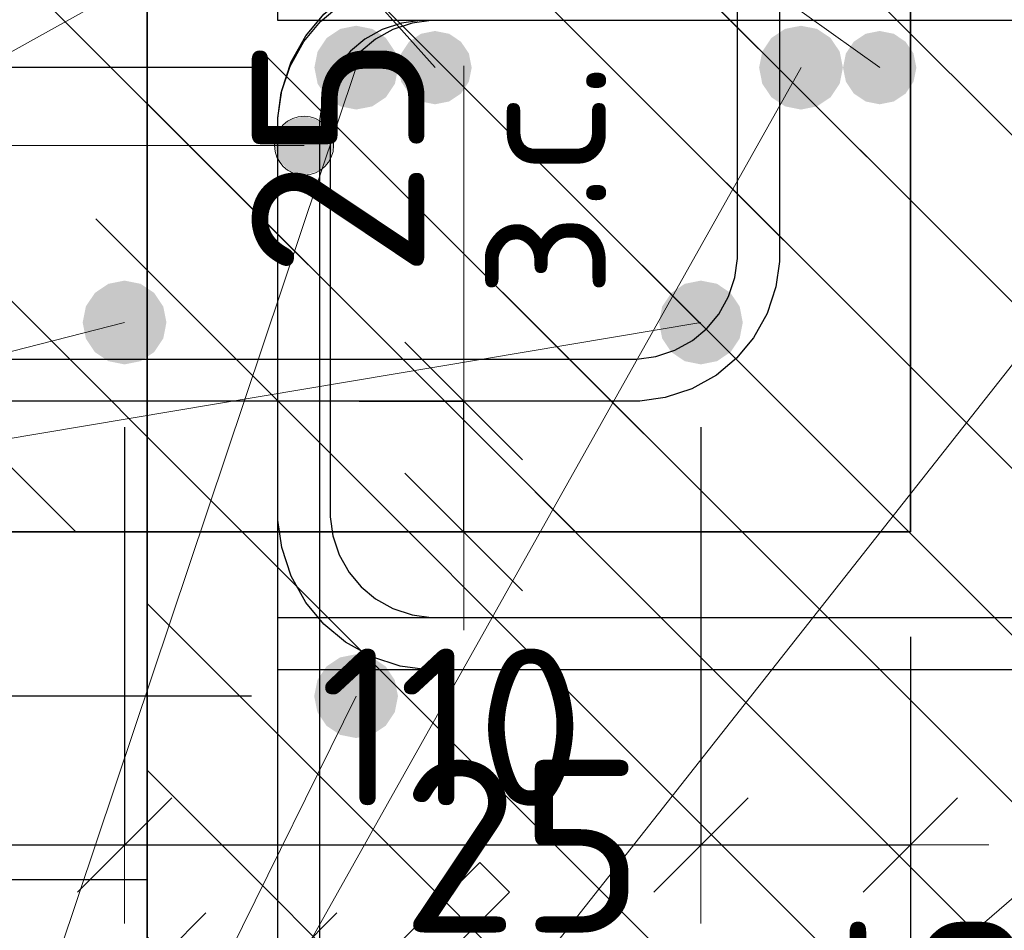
# Model space of a CAD drawing. Header units: metres. Extents: x -38 to 97, y -15 to 21.
# Tile 33 of 118: x 72.176 to 72.364, y 3.182 to 3.356. Entities that reach past the tile are written whole.
import ezdxf

# ---------------------------------------------------------------- set-up
doc = ezdxf.new("R2010")
doc.units = ezdxf.units.M
doc.header["$PDMODE"] = 65
for name, color, linetype, lineweight in [('XR$3$Арм.стержн. Арматура края', 96, 'Continuous', 35), ('XR$3$Арм.стержн.горизонт. 1', 180, 'Continuous', 35), ('XR$3$Размерная линия (1)', 7, 'Continuous', 13), ('XR$3$Размерная линия_ общее', 7, 'Continuous', 13), ('XR$5$Арм. стержнями верхней зоны', 180, 'Continuous', 35), ('XR$5$Арм. стержнями нижней зоны', 180, 'Continuous', 35), ('XR$5$Арм.стержн. Арматура края', 96, 'Continuous', 35), ('XR$5$Арм.стержн. Доп. арматура', 180, 'Continuous', 35), ('XR$5$Арм.стержн. Хомут', 240, 'Continuous', 35), ('XR$5$Арм.стержн.горизонт. 1', 180, 'Continuous', 35), ('XR$5$Перекрытие (1)', 7, 'Continuous', 35), ('XR$5$Размерная линия (1)', 7, 'Continuous', 13), ('XR$5$Размерная линия_ общее', 7, 'Continuous', 13)]:
    doc.layers.add(name, color=color, linetype=linetype, lineweight=lineweight)
doc.styles.add('ISOCPEUR', font='txt')
doc.dimstyles.new('DIMSTYLE_11', dxfattribs={"dimtxt": 0.033, "dimasz": 0.0375, "dimexe": 0, "dimexo": 0, "dimgap": 0.0165, "dimtad": 2, "dimdec": 0, "dimlfac": 1000, "dimrnd": 1, "dimzin": 12, "dimdsep": 46, "dimtxsty": 'ISOCPEUR', "dimblk1": 'ALL_ML_STRICH', "dimblk2": 'ALL_ML_STRICH', "dimsah": 1, "dimcen": 0, "dimclrd": 7, "dimclre": 256, "dimclrt": 7, "dimadec": 0, "dimazin": 0, "dimtfac": 1, "dimtdec": 0, "dimtix": 1, "dimtmove": 2, "dimatfit": 3, "dimfxl": 0, "dimtvp": 1.2, "dimtzin": 0, "dimlwd": 0, "dimlwe": -3, "dimarcsym": 0})
doc.dimstyles.new('DIMSTYLE_12', dxfattribs={"dimtxt": 0.03, "dimasz": 0.03, "dimexe": 0, "dimexo": 0, "dimgap": 0.015, "dimtad": 2, "dimdec": 0, "dimlfac": 1000, "dimrnd": 1, "dimzin": 12, "dimdsep": 46, "dimtxsty": 'ISOCPEUR', "dimblk1": 'ALL_ML_STRICH', "dimblk2": 'ALL_ML_STRICH', "dimsah": 1, "dimcen": 0, "dimclrd": 7, "dimclre": 256, "dimclrt": 7, "dimadec": 0, "dimazin": 0, "dimtfac": 1, "dimtdec": 0, "dimtix": 1, "dimtmove": 2, "dimatfit": 3, "dimfxl": 0, "dimtzin": 0, "dimlwd": 0, "dimlwe": -3, "dimarcsym": 0})
doc.dimstyles.new('DIMSTYLE_14', dxfattribs={"dimtxt": 0.03, "dimasz": 0.03, "dimexe": 0, "dimexo": 0, "dimgap": 0.015, "dimtad": 2, "dimdec": 0, "dimlfac": 1000, "dimrnd": 1, "dimzin": 12, "dimdsep": 46, "dimtxsty": 'ISOCPEUR', "dimblk1": 'ALL_ML_STRICH', "dimblk2": 'ALL_ML_STRICH', "dimsah": 1, "dimcen": 0, "dimclrd": 7, "dimclre": 256, "dimclrt": 7, "dimadec": 0, "dimazin": 0, "dimtfac": 1, "dimtdec": 0, "dimtix": 1, "dimtmove": 2, "dimatfit": 3, "dimfxl": 0, "dimtvp": 1.2, "dimtzin": 0, "dimlwd": 0, "dimlwe": -3, "dimarcsym": 0})
doc.dimstyles.new('DIMSTYLE_23', dxfattribs={"dimtxt": 0.03, "dimasz": 0.03, "dimexe": 0, "dimexo": 0, "dimgap": 0.015, "dimtad": 2, "dimdec": 0, "dimlfac": 1000, "dimrnd": 5, "dimzin": 12, "dimdsep": 46, "dimtxsty": 'ISOCPEUR', "dimblk1": 'ALL_ML_STRICH', "dimblk2": 'ALL_ML_STRICH', "dimsah": 1, "dimcen": 0, "dimclrd": 7, "dimclre": 256, "dimclrt": 7, "dimadec": 0, "dimazin": 0, "dimtfac": 1, "dimtdec": 0, "dimtix": 1, "dimtmove": 2, "dimatfit": 3, "dimfxl": 0, "dimtvp": 1.2, "dimtzin": 0, "dimlwd": 0, "dimlwe": -3, "dimarcsym": 0})
doc.dimstyles.new('DIMSTYLE_24', dxfattribs={"dimtxt": 0.03, "dimasz": 0.03, "dimexe": 0, "dimexo": 0, "dimgap": 0.015, "dimtad": 2, "dimdec": 0, "dimlfac": 1000, "dimrnd": 5, "dimzin": 12, "dimdsep": 46, "dimtxsty": 'ISOCPEUR', "dimblk1": 'ALL_ML_STRICH', "dimblk2": 'ALL_ML_STRICH', "dimsah": 1, "dimcen": 0, "dimclrd": 7, "dimclre": 256, "dimclrt": 7, "dimadec": 0, "dimazin": 0, "dimtfac": 1, "dimtdec": 0, "dimtix": 1, "dimtmove": 2, "dimatfit": 3, "dimfxl": 0, "dimtzin": 0, "dimlwd": 0, "dimlwe": -3, "dimarcsym": 0})
pattern_1 = [(135, (0, 0), (-0.031819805, -0.031819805), [0.4, -0.05, 0, -0.05]), (135, (-0.01591, -0.01591), (-0.031819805, -0.031819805), [0.8, -0.1, 0.1, -0.1])]

# ---------------------------------------------------------------- blocks, each defined once
blk = doc.blocks.new('ALL_ML_STRICH')
at = {"color": 0, "linetype": 'ByBlock', "lineweight": -2}
for p, q in [((0, -0.5), (0, 0.5)), ((-0.3, -0.3), (0.3, 0.3)), ((-1, 0), (0.5, 0))]:
    blk.add_line(p, q, dxfattribs=at)
blk = doc.blocks.new('*D96')
at = {"layer": 'DEFPOINTS', "color": 7, "linetype": 'Continuous', "lineweight": 13, "transparency": 33554687}
for p in [(72.22062, 3.28331), (72.22562, 3.25831), (72.26061, 3.25831)]:
    blk.add_point(p, dxfattribs=at)
at = {"layer": 'XR$3$Размерная линия_ общее', "color": 253, "linetype": 'Continuous', "lineweight": -2, "true_color": 0xa0a0a0, "transparency": 33554687}
for p, q in [((72.24062, 3.28331), (72.26061, 3.28331)), ((72.24562, 3.25831), (72.26061, 3.25831))]:
    blk.add_line(p, q, dxfattribs=at)
at = {"layer": 'XR$3$Размерная линия_ общее', "color": 7, "linetype": 'Continuous', "lineweight": -2, "transparency": 33554687}
blk.add_line((72.26061, 3.25831), (72.26061, 3.28331), dxfattribs=at)
at = {"layer": 'XR$3$Размерная линия_ общее', "color": 7, "linetype": 'Continuous', "lineweight": 13, "transparency": 33554687, "xscale": 0.0375, "yscale": 0.0375, "zscale": 0.0375}
for p, rotation in [((72.26061, 3.28331), 90), ((72.26061, 3.25831), 270)]:
    blk.add_blockref('ALL_ML_STRICH', p, dxfattribs=dict(at, rotation=rotation))
at = {"layer": 'XR$3$Размерная линия_ общее', "color": 7, "linetype": 'Continuous', "lineweight": 13, "transparency": 33554687, "insert": (72.26082, 3.30308), "char_height": 0.027, "width": 0.00135, "attachment_point": 1, "rotation": 90, "line_spacing_factor": 0.60241, "style": 'ISOCPEUR'}
blk.add_mtext('з.с.', dxfattribs=at)
at = {"layer": 'XR$3$Размерная линия_ общее', "color": 7, "linetype": 'Continuous', "lineweight": 13, "transparency": 33554687, "insert": (72.23661, 3.33003), "char_height": 0.033, "width": 0.066, "attachment_point": 5, "rotation": 90, "style": 'ISOCPEUR'}
blk.add_mtext('\\A1;{25}', dxfattribs=at)
blk = doc.blocks.new('*D248')
at = {"layer": 'DEFPOINTS', "color": 7, "linetype": 'Continuous', "lineweight": 13, "transparency": 33554687}
for p in [(72.04592, 3.25831), (72.34592, 3.25831), (72.04592, 3.12355)]:
    blk.add_point(p, dxfattribs=at)
at = {"layer": 'XR$3$Размерная линия (1)', "color": 9, "linetype": 'Continuous', "lineweight": -2, "true_color": 0xc7c7c7, "transparency": 33554687}
for p, q in [((72.04592, 3.23831), (72.04592, 3.12355)), ((72.34592, 3.23831), (72.34592, 3.12355))]:
    blk.add_line(p, q, dxfattribs=at)
at = {"layer": 'XR$3$Размерная линия (1)', "color": 7, "linetype": 'Continuous', "lineweight": -2, "transparency": 33554687}
blk.add_line((72.04592, 3.12355), (72.34592, 3.12355), dxfattribs=at)
at = {"layer": 'XR$3$Размерная линия (1)', "color": 7, "linetype": 'Continuous', "lineweight": 13, "transparency": 33554687, "xscale": 0.03, "yscale": 0.03, "zscale": 0.03, "rotation": 180}
blk.add_blockref('ALL_ML_STRICH', (72.04592, 3.12355), dxfattribs=at)
at = {"layer": 'XR$3$Размерная линия (1)', "color": 7, "linetype": 'Continuous', "lineweight": 13, "transparency": 33554687, "xscale": 0.03, "yscale": 0.03, "zscale": 0.03}
blk.add_blockref('ALL_ML_STRICH', (72.34592, 3.12355), dxfattribs=at)
at = {"layer": 'XR$3$Размерная линия (1)', "color": 7, "linetype": 'Continuous', "lineweight": 13, "transparency": 33554687, "insert": (72.19717, 3.14605), "char_height": 0.03, "width": 0.075, "attachment_point": 5, "style": 'ISOCPEUR'}
blk.add_mtext('\\W0.83;\\A1;{300}', dxfattribs=at)
blk = doc.blocks.new('*D250')
at = {"layer": 'DEFPOINTS', "color": 7, "linetype": 'Continuous', "lineweight": 13, "transparency": 33554687}
for p in [(72.19584, 3.29831), (72.08479, 3.29718), (72.08479, 3.19855)]:
    blk.add_point(p, dxfattribs=at)
at = {"layer": 'XR$3$Размерная линия (1)', "color": 9, "linetype": 'Continuous', "lineweight": -2, "true_color": 0xc7c7c7, "transparency": 33554687}
for p, q in [((72.19584, 3.27831), (72.19584, 3.19855)), ((72.08479, 3.27718), (72.08479, 3.19855))]:
    blk.add_line(p, q, dxfattribs=at)
at = {"layer": 'XR$3$Размерная линия (1)', "color": 7, "linetype": 'Continuous', "lineweight": -2, "transparency": 33554687}
blk.add_line((72.08479, 3.19855), (72.19584, 3.19855), dxfattribs=at)
at = {"layer": 'XR$3$Размерная линия (1)', "color": 7, "linetype": 'Continuous', "lineweight": 13, "transparency": 33554687, "xscale": 0.03, "yscale": 0.03, "zscale": 0.03, "rotation": 180}
blk.add_blockref('ALL_ML_STRICH', (72.08479, 3.19855), dxfattribs=at)
at = {"layer": 'XR$3$Размерная линия (1)', "color": 7, "linetype": 'Continuous', "lineweight": 13, "transparency": 33554687, "xscale": 0.03, "yscale": 0.03, "zscale": 0.03}
blk.add_blockref('ALL_ML_STRICH', (72.19584, 3.19855), dxfattribs=at)
at = {"layer": 'XR$3$Размерная линия (1)', "color": 7, "linetype": 'Continuous', "lineweight": 13, "transparency": 33554687, "insert": (72.14781, 3.22105), "char_height": 0.03, "width": 0.09, "attachment_point": 5, "style": 'ISOCPEUR'}
blk.add_mtext('\\A1;{110}', dxfattribs=at)
blk = doc.blocks.new('*D251')
at = {"layer": 'DEFPOINTS', "color": 7, "linetype": 'Continuous', "lineweight": 13, "transparency": 33554687}
for p in [(72.19584, 3.29831), (72.30592, 3.29831), (72.19584, 3.19855)]:
    blk.add_point(p, dxfattribs=at)
at = {"layer": 'XR$3$Размерная линия (1)', "color": 9, "linetype": 'Continuous', "lineweight": -2, "true_color": 0xc7c7c7, "transparency": 33554687}
for p, q in [((72.19584, 3.27831), (72.19584, 3.19855)), ((72.30592, 3.27831), (72.30592, 3.19855))]:
    blk.add_line(p, q, dxfattribs=at)
at = {"layer": 'XR$3$Размерная линия (1)', "color": 7, "linetype": 'Continuous', "lineweight": -2, "transparency": 33554687}
blk.add_line((72.19584, 3.19855), (72.30592, 3.19855), dxfattribs=at)
at = {"layer": 'XR$3$Размерная линия (1)', "color": 7, "linetype": 'Continuous', "lineweight": 13, "transparency": 33554687, "xscale": 0.03, "yscale": 0.03, "zscale": 0.03, "rotation": 180}
blk.add_blockref('ALL_ML_STRICH', (72.19584, 3.19855), dxfattribs=at)
at = {"layer": 'XR$3$Размерная линия (1)', "color": 7, "linetype": 'Continuous', "lineweight": 13, "transparency": 33554687, "xscale": 0.03, "yscale": 0.03, "zscale": 0.03}
blk.add_blockref('ALL_ML_STRICH', (72.30592, 3.19855), dxfattribs=at)
at = {"layer": 'XR$3$Размерная линия (1)', "color": 7, "linetype": 'Continuous', "lineweight": 13, "transparency": 33554687, "insert": (72.25838, 3.22105), "char_height": 0.03, "width": 0.09, "attachment_point": 5, "style": 'ISOCPEUR'}
blk.add_mtext('\\A1;{110}', dxfattribs=at)
blk = doc.blocks.new('*D252')
at = {"layer": 'DEFPOINTS', "color": 7, "linetype": 'Continuous', "lineweight": 13, "transparency": 33554687}
for p in [(72.30592, 3.29831), (72.34592, 3.25831), (72.30592, 3.19855)]:
    blk.add_point(p, dxfattribs=at)
at = {"layer": 'XR$3$Размерная линия (1)', "color": 9, "linetype": 'Continuous', "lineweight": -2, "true_color": 0xc7c7c7, "transparency": 33554687}
for p, q in [((72.30592, 3.27831), (72.30592, 3.19855)), ((72.34592, 3.23831), (72.34592, 3.19855))]:
    blk.add_line(p, q, dxfattribs=at)
at = {"layer": 'XR$3$Размерная линия (1)', "color": 7, "linetype": 'Continuous', "lineweight": -2, "transparency": 33554687}
blk.add_line((72.30592, 3.19855), (72.34592, 3.19855), dxfattribs=at)
at = {"layer": 'XR$3$Размерная линия (1)', "color": 7, "linetype": 'Continuous', "lineweight": 13, "transparency": 33554687, "xscale": 0.03, "yscale": 0.03, "zscale": 0.03, "rotation": 180}
blk.add_blockref('ALL_ML_STRICH', (72.30592, 3.19855), dxfattribs=at)
at = {"layer": 'XR$3$Размерная линия (1)', "color": 7, "linetype": 'Continuous', "lineweight": 13, "transparency": 33554687, "xscale": 0.03, "yscale": 0.03, "zscale": 0.03}
blk.add_blockref('ALL_ML_STRICH', (72.34592, 3.19855), dxfattribs=at)
at = {"layer": 'XR$3$Размерная линия (1)', "color": 7, "linetype": 'Continuous', "lineweight": 13, "transparency": 33554687, "insert": (72.389, 3.22083), "char_height": 0.03, "width": 0.06, "attachment_point": 5, "style": 'ISOCPEUR'}
blk.add_mtext('\\A1;{40}', dxfattribs=at)
blk = doc.blocks.new('*D326')
at = {"layer": 'DEFPOINTS', "color": 7, "linetype": 'Continuous', "lineweight": 13, "transparency": 33554687}
for p in [(72.20014, 3.17434), (72.20014, 3.13936), (72.22514, 3.13436)]:
    blk.add_point(p, dxfattribs=at)
at = {"layer": 'XR$5$Размерная линия_ общее', "color": 253, "linetype": 'Continuous', "lineweight": -2, "true_color": 0xa0a0a0, "transparency": 33554687}
for p, q in [((72.20014, 3.15936), (72.20014, 3.17434)), ((72.22514, 3.15436), (72.22514, 3.17434))]:
    blk.add_line(p, q, dxfattribs=at)
at = {"layer": 'XR$5$Размерная линия_ общее', "color": 7, "linetype": 'Continuous', "lineweight": -2, "transparency": 33554687}
blk.add_line((72.20014, 3.17434), (72.22514, 3.17434), dxfattribs=at)
at = {"layer": 'XR$5$Размерная линия_ общее', "color": 7, "linetype": 'Continuous', "lineweight": 13, "transparency": 33554687, "xscale": 0.0375, "yscale": 0.0375, "zscale": 0.0375, "rotation": 180}
blk.add_blockref('ALL_ML_STRICH', (72.20014, 3.17434), dxfattribs=at)
at = {"layer": 'XR$5$Размерная линия_ общее', "color": 7, "linetype": 'Continuous', "lineweight": 13, "transparency": 33554687, "xscale": 0.0375, "yscale": 0.0375, "zscale": 0.0375}
blk.add_blockref('ALL_ML_STRICH', (72.22514, 3.17434), dxfattribs=at)
at = {"layer": 'XR$5$Размерная линия_ общее', "color": 7, "linetype": 'Continuous', "lineweight": 13, "transparency": 33554687, "insert": (72.27186, 3.19834), "char_height": 0.033, "width": 0.066, "attachment_point": 5, "style": 'ISOCPEUR'}
blk.add_mtext('\\A1;{25}', dxfattribs=at)
at = {"layer": 'XR$5$Размерная линия_ общее', "color": 7, "linetype": 'Continuous', "lineweight": 13, "transparency": 33554687, "insert": (72.24492, 3.17413), "char_height": 0.027, "width": 0.00135, "attachment_point": 1, "line_spacing_factor": 0.60241, "style": 'ISOCPEUR'}
blk.add_mtext('з.с.', dxfattribs=at)
blk = doc.blocks.new('*D327')
at = {"layer": 'DEFPOINTS', "color": 7, "linetype": 'Continuous', "lineweight": 13, "transparency": 33554687}
for p in [(72.33484, 3.11697), (72.33984, 3.09197), (72.37483, 3.09197)]:
    blk.add_point(p, dxfattribs=at)
at = {"layer": 'XR$5$Размерная линия_ общее', "color": 253, "linetype": 'Continuous', "lineweight": -2, "true_color": 0xa0a0a0, "transparency": 33554687}
for p, q in [((72.35484, 3.11697), (72.37483, 3.11697)), ((72.35984, 3.09197), (72.37483, 3.09197))]:
    blk.add_line(p, q, dxfattribs=at)
at = {"layer": 'XR$5$Размерная линия_ общее', "color": 7, "linetype": 'Continuous', "lineweight": -2, "transparency": 33554687}
blk.add_line((72.37483, 3.09197), (72.37483, 3.11697), dxfattribs=at)
at = {"layer": 'XR$5$Размерная линия_ общее', "color": 7, "linetype": 'Continuous', "lineweight": 13, "transparency": 33554687, "xscale": 0.0375, "yscale": 0.0375, "zscale": 0.0375}
for p, rotation in [((72.37483, 3.11697), 90), ((72.37483, 3.09197), 270)]:
    blk.add_blockref('ALL_ML_STRICH', p, dxfattribs=dict(at, rotation=rotation))
at = {"layer": 'XR$5$Размерная линия_ общее', "color": 7, "linetype": 'Continuous', "lineweight": 13, "transparency": 33554687, "insert": (72.37504, 3.13675), "char_height": 0.027, "width": 0.00135, "attachment_point": 1, "rotation": 90, "line_spacing_factor": 0.60241, "style": 'ISOCPEUR'}
blk.add_mtext('з.с.', dxfattribs=at)
at = {"layer": 'XR$5$Размерная линия_ общее', "color": 7, "linetype": 'Continuous', "lineweight": 13, "transparency": 33554687, "insert": (72.35083, 3.1637), "char_height": 0.033, "width": 0.066, "attachment_point": 5, "rotation": 90, "style": 'ISOCPEUR'}
blk.add_mtext('\\A1;{25}', dxfattribs=at)
blk = doc.blocks.new('*D336')
at = {"layer": 'DEFPOINTS', "color": 7, "linetype": 'Continuous', "lineweight": 13, "transparency": 33554687}
for p in [(72.20018, 3.39197), (72.07983, 3.09197), (72.20014, 3.09197)]:
    blk.add_point(p, dxfattribs=at)
at = {"layer": 'XR$5$Размерная линия (1)', "color": 9, "linetype": 'Continuous', "lineweight": -2, "true_color": 0xc7c7c7, "transparency": 33554687}
for p, q in [((72.18018, 3.39197), (72.07983, 3.39197)), ((72.18014, 3.09197), (72.07983, 3.09197))]:
    blk.add_line(p, q, dxfattribs=at)
at = {"layer": 'XR$5$Размерная линия (1)', "color": 7, "linetype": 'Continuous', "lineweight": -2, "transparency": 33554687}
blk.add_line((72.07983, 3.09197), (72.07983, 3.39197), dxfattribs=at)
at = {"layer": 'XR$5$Размерная линия (1)', "color": 7, "linetype": 'Continuous', "lineweight": 13, "transparency": 33554687, "xscale": 0.03, "yscale": 0.03, "zscale": 0.03}
for p, rotation in [((72.07983, 3.39197), 90), ((72.07983, 3.09197), 270)]:
    blk.add_blockref('ALL_ML_STRICH', p, dxfattribs=dict(at, rotation=rotation))
at = {"layer": 'XR$5$Размерная линия (1)', "color": 7, "linetype": 'Continuous', "lineweight": 13, "transparency": 33554687, "insert": (72.05733, 3.24347), "char_height": 0.03, "width": 0.09, "attachment_point": 5, "rotation": 90, "style": 'ISOCPEUR'}
blk.add_mtext('\\A1;{300}', dxfattribs=at)
blk = doc.blocks.new('*D633')
at = {"layer": 'DEFPOINTS', "color": 7, "linetype": 'Continuous', "lineweight": 13, "transparency": 33554687}
for p in [(72.2401, 3.22697), (72.15483, 3.13197), (72.2401, 3.13197)]:
    blk.add_point(p, dxfattribs=at)
at = {"layer": 'XR$5$Размерная линия (1)', "color": 9, "linetype": 'Continuous', "lineweight": -2, "true_color": 0xc7c7c7, "transparency": 33554687}
for p, q in [((72.2201, 3.22697), (72.15483, 3.22697)), ((72.2201, 3.13197), (72.15483, 3.13197))]:
    blk.add_line(p, q, dxfattribs=at)
at = {"layer": 'XR$5$Размерная линия (1)', "color": 7, "linetype": 'Continuous', "lineweight": -2, "transparency": 33554687}
blk.add_line((72.15483, 3.13197), (72.15483, 3.22697), dxfattribs=at)
at = {"layer": 'XR$5$Размерная линия (1)', "color": 7, "linetype": 'Continuous', "lineweight": 13, "transparency": 33554687, "xscale": 0.03, "yscale": 0.03, "zscale": 0.03}
for p, rotation in [((72.15483, 3.22697), 90), ((72.15483, 3.13197), 270)]:
    blk.add_blockref('ALL_ML_STRICH', p, dxfattribs=dict(at, rotation=rotation))
at = {"layer": 'XR$5$Размерная линия (1)', "color": 7, "linetype": 'Continuous', "lineweight": 13, "transparency": 33554687, "insert": (72.13233, 3.18097), "char_height": 0.03, "width": 0.06, "attachment_point": 5, "rotation": 90, "style": 'ISOCPEUR'}
blk.add_mtext('\\A1;{95}', dxfattribs=at)
blk = doc.blocks.new('*D634')
at = {"layer": 'DEFPOINTS', "color": 7, "linetype": 'Continuous', "lineweight": 13, "transparency": 33554687}
for p in [(72.2401, 3.34697), (72.15483, 3.22697), (72.2401, 3.22697)]:
    blk.add_point(p, dxfattribs=at)
at = {"layer": 'XR$5$Размерная линия (1)', "color": 9, "linetype": 'Continuous', "lineweight": -2, "true_color": 0xc7c7c7, "transparency": 33554687}
for p, q in [((72.2201, 3.34697), (72.15483, 3.34697)), ((72.2201, 3.22697), (72.15483, 3.22697))]:
    blk.add_line(p, q, dxfattribs=at)
at = {"layer": 'XR$5$Размерная линия (1)', "color": 7, "linetype": 'Continuous', "lineweight": -2, "transparency": 33554687}
blk.add_line((72.15483, 3.22697), (72.15483, 3.34697), dxfattribs=at)
at = {"layer": 'XR$5$Размерная линия (1)', "color": 7, "linetype": 'Continuous', "lineweight": 13, "transparency": 33554687, "xscale": 0.03, "yscale": 0.03, "zscale": 0.03}
for p, rotation in [((72.15483, 3.34697), 90), ((72.15483, 3.22697), 270)]:
    blk.add_blockref('ALL_ML_STRICH', p, dxfattribs=dict(at, rotation=rotation))
at = {"layer": 'XR$5$Размерная линия (1)', "color": 7, "linetype": 'Continuous', "lineweight": 13, "transparency": 33554687, "insert": (72.13233, 3.29147), "char_height": 0.03, "width": 0.09, "attachment_point": 5, "rotation": 90, "style": 'ISOCPEUR'}
blk.add_mtext('\\A1;{120}', dxfattribs=at)
blk = doc.blocks.new('*D635')
at = {"layer": 'DEFPOINTS', "color": 7, "linetype": 'Continuous', "lineweight": 13, "transparency": 33554687}
for p in [(72.20014, 3.39197), (72.15483, 3.34697), (72.2401, 3.34697)]:
    blk.add_point(p, dxfattribs=at)
at = {"layer": 'XR$5$Размерная линия (1)', "color": 9, "linetype": 'Continuous', "lineweight": -2, "true_color": 0xc7c7c7, "transparency": 33554687}
for p, q in [((72.18014, 3.39197), (72.15483, 3.39197)), ((72.2201, 3.34697), (72.15483, 3.34697))]:
    blk.add_line(p, q, dxfattribs=at)
at = {"layer": 'XR$5$Размерная линия (1)', "color": 7, "linetype": 'Continuous', "lineweight": -2, "transparency": 33554687}
blk.add_line((72.15483, 3.34697), (72.15483, 3.39197), dxfattribs=at)
at = {"layer": 'XR$5$Размерная линия (1)', "color": 7, "linetype": 'Continuous', "lineweight": 13, "transparency": 33554687, "xscale": 0.03, "yscale": 0.03, "zscale": 0.03}
for p, rotation in [((72.15483, 3.39197), 90), ((72.15483, 3.34697), 270)]:
    blk.add_blockref('ALL_ML_STRICH', p, dxfattribs=dict(at, rotation=rotation))
at = {"layer": 'XR$5$Размерная линия (1)', "color": 7, "linetype": 'Continuous', "lineweight": 13, "transparency": 33554687, "insert": (72.13243, 3.43426), "char_height": 0.03, "width": 0.06, "attachment_point": 5, "rotation": 90, "style": 'ISOCPEUR'}
blk.add_mtext('\\A1;{45}', dxfattribs=at)

msp = doc.modelspace()

# ---------------------------------------------------------------- hatches: boundary and pattern name
at = {"linetype": 'Continuous', "lineweight": 13, "transparency": 33554687}
h = msp.add_hatch(dxfattribs=at)
h.set_pattern_fill('__________540', scale=0.015, style=0, pattern_type=2)
h.set_pattern_definition(pattern_1)
h.paths.add_polyline_path([(72.34592, 3.61831), (72.12592, 3.61831), (72.12592, 3.49831), (72.04592, 3.45831), (72.04592, 3.25831), (72.34592, 3.25831)], flags=0)
h = msp.add_hatch(dxfattribs=at)
h.set_pattern_fill('__________540', scale=0.015, style=0, pattern_type=2)
h.set_pattern_definition(pattern_1)
h.paths.add_polyline_path([(72.20014, 3.39197), (72.20014, 3.19197), (72.62732, 3.19197), (72.62732, 3.39197)], flags=0)
at = {"linetype": 'Continuous', "lineweight": 25, "transparency": 33554687}
h = msp.add_hatch(dxfattribs=at)
h.set_pattern_fill('__________540', scale=0.015, style=0, pattern_type=2)
h.set_pattern_definition(pattern_1)
h.paths.add_polyline_path([(72.20014, 3.09197), (72.45014, 3.09197), (72.45014, 3.19197), (72.20014, 3.19197)], flags=0)
at = {"layer": 'XR$3$Арм.стержн.горизонт. 1', "linetype": 'Continuous', "lineweight": 50, "transparency": 33554687}
for points in [[(72.20384, 3.29831), (72.20323, 3.30137), (72.2015, 3.30396), (72.1989, 3.3057), (72.19584, 3.30631), (72.19278, 3.3057), (72.19018, 3.30396), (72.18845, 3.30137), (72.18784, 3.29831), (72.18845, 3.29525), (72.19018, 3.29265), (72.19278, 3.29092), (72.19584, 3.29031), (72.1989, 3.29092), (72.2015, 3.29265), (72.20323, 3.29525)], [(72.31392, 3.29831), (72.31331, 3.30137), (72.31157, 3.30396), (72.30898, 3.3057), (72.30592, 3.30631), (72.30285, 3.3057), (72.30026, 3.30396), (72.29852, 3.30137), (72.29792, 3.29831), (72.29852, 3.29525), (72.30026, 3.29265), (72.30285, 3.29092), (72.30592, 3.29031), (72.30898, 3.29092), (72.31157, 3.29265), (72.31331, 3.29525)]]:
    msp.add_hatch(color=7, dxfattribs=at).paths.add_polyline_path(points)
at = {"layer": 'XR$5$Арм.стержн. Арматура края', "linetype": 'Continuous', "lineweight": 13, "transparency": 33554687}
for points in [[(72.2253, 3.3349), (72.22733, 3.32725), (72.22733, 3.33693)], [(72.22733, 3.33693), (72.23014, 3.32647), (72.23014, 3.33772)], [(72.22733, 3.33693), (72.22733, 3.32725), (72.23014, 3.32647)], [(72.23014, 3.33772), (72.23014, 3.32647), (72.23295, 3.32725)], [(72.23014, 3.33772), (72.23295, 3.32725), (72.23295, 3.33693)], [(72.23295, 3.33693), (72.23295, 3.32725), (72.23498, 3.32928)], [(72.23295, 3.33693), (72.23498, 3.32928), (72.23498, 3.3349)], [(72.2253, 3.32928), (72.2253, 3.3349), (72.22451, 3.33209)], [(72.2253, 3.3349), (72.2253, 3.32928), (72.22733, 3.32725)], [(72.23498, 3.3349), (72.23498, 3.32928), (72.23576, 3.33209)]]:
    msp.add_hatch(color=7, dxfattribs=at).paths.add_polyline_path(points)
at = {"layer": 'XR$5$Арм.стержн. Доп. арматура', "linetype": 'Continuous', "lineweight": 50, "transparency": 33554687}
for points in [[(72.26214, 3.34697), (72.26161, 3.34965), (72.26009, 3.35192), (72.25782, 3.35344), (72.25514, 3.35397), (72.25246, 3.35344), (72.25019, 3.35192), (72.24867, 3.34965), (72.24814, 3.34697), (72.24867, 3.34429), (72.25019, 3.34202), (72.25246, 3.34051), (72.25514, 3.33997), (72.25782, 3.34051), (72.26009, 3.34202), (72.26161, 3.34429)], [(72.34706, 3.34697), (72.34653, 3.34965), (72.34501, 3.35192), (72.34274, 3.35344), (72.34006, 3.35397), (72.33738, 3.35344), (72.33511, 3.35192), (72.3336, 3.34965), (72.33306, 3.34697), (72.3336, 3.34429), (72.33511, 3.34202), (72.33738, 3.34051), (72.34006, 3.33997), (72.34274, 3.34051), (72.34501, 3.34202), (72.34653, 3.34429)]]:
    msp.add_hatch(color=7, dxfattribs=at).paths.add_polyline_path(points)
at = {"layer": 'XR$5$Арм.стержн.горизонт. 1', "linetype": 'Continuous', "lineweight": 50, "transparency": 33554687}
for points in [[(72.2481, 3.34697), (72.24749, 3.35003), (72.24576, 3.35263), (72.24316, 3.35436), (72.2401, 3.35497), (72.23704, 3.35436), (72.23444, 3.35263), (72.23271, 3.35003), (72.2321, 3.34697), (72.23271, 3.34391), (72.23444, 3.34132), (72.23704, 3.33958), (72.2401, 3.33897), (72.24316, 3.33958), (72.24576, 3.34132), (72.24749, 3.34391)], [(72.33303, 3.34697), (72.33242, 3.35003), (72.33068, 3.35263), (72.32809, 3.35436), (72.32503, 3.35497), (72.32196, 3.35436), (72.31937, 3.35263), (72.31763, 3.35003), (72.31703, 3.34697), (72.31763, 3.34391), (72.31937, 3.34132), (72.32196, 3.33958), (72.32503, 3.33897), (72.32809, 3.33958), (72.33068, 3.34132), (72.33242, 3.34391)], [(72.24806, 3.22697), (72.24745, 3.23003), (72.24572, 3.23263), (72.24312, 3.23436), (72.24006, 3.23497), (72.237, 3.23436), (72.23441, 3.23263), (72.23267, 3.23003), (72.23206, 3.22697), (72.23267, 3.22391), (72.23441, 3.22132), (72.237, 3.21958), (72.24006, 3.21897), (72.24312, 3.21958), (72.24572, 3.22132), (72.24745, 3.22391)]]:
    msp.add_hatch(color=7, dxfattribs=at).paths.add_polyline_path(points)

# ---------------------------------------------------------------- linework, layer by layer
at = {"color": 7, "linetype": 'Continuous', "lineweight": 35, "transparency": 33554687}
for p, q in [((72.34592, 3.25831), (72.34592, 3.41831)), ((72.20014, 3.39197), (72.20014, 3.19197)), ((72.04592, 3.25831), (72.34592, 3.25831)), ((72.20014, 3.19197), (72.20014, 3.09197))]:
    msp.add_line(p, q, dxfattribs=at)
at = {"color": 7, "linetype": 'Continuous', "lineweight": 13, "transparency": 33554687}
msp.add_line((72.26061, 3.28331), (72.26061, 3.34731), dxfattribs=at)
at = {"layer": 'XR$3$Арм.стержн. Арматура края', "color": 40, "linetype": 'Continuous', "lineweight": 25, "transparency": 33554687}
for points in [[(72.32092, 3.51831), (72.32092, 3.30998), (72.32024, 3.3051), (72.31856, 3.30002), (72.31594, 3.29535), (72.31273, 3.2915), (72.30888, 3.28828), (72.3042, 3.28566), (72.29912, 3.28399), (72.29424, 3.28331), (72.09759, 3.28331)], [(72.09815, 3.29131), (72.29368, 3.29131), (72.2973, 3.29181), (72.30096, 3.29302), (72.30432, 3.2949), (72.30705, 3.29718), (72.30933, 3.29991), (72.31121, 3.30326), (72.31241, 3.30692), (72.31292, 3.31054), (72.31292, 3.51831)]]:
    msp.add_lwpolyline(points, dxfattribs=at)
at = {"layer": 'XR$3$Арм.стержн.горизонт. 1', "color": 7, "linetype": 'Continuous', "lineweight": 13, "transparency": 33554687}
for q in [(72.30592, 3.42331), (72.19584, 3.29831), (72.30592, 3.29831)]:
    msp.add_line((71.9842, 3.24427), q, dxfattribs=at)
at = {"layer": 'XR$5$Арм. стержнями верхней зоны', "color": 4, "linetype": 'Continuous', "lineweight": 25, "transparency": 33554687}
msp.add_lwpolyline([(72.22514, 3.36597), (72.63232, 3.36597), (72.63232, 3.35597), (72.22514, 3.35597), (72.22514, 3.36597)], dxfattribs=at)
msp.add_lwpolyline([(72.22514, 3.36597), (72.63232, 3.36597), (72.63232, 3.35597), (72.22514, 3.35597), (72.22514, 3.36597)], dxfattribs=at)
at = {"layer": 'XR$5$Арм. стержнями нижней зоны', "color": 4, "linetype": 'Continuous', "lineweight": 25, "transparency": 33554687}
msp.add_lwpolyline([(72.22514, 3.24197), (72.63232, 3.24197), (72.63232, 3.23197), (72.22514, 3.23197), (72.22514, 3.24197)], dxfattribs=at)
msp.add_lwpolyline([(72.22514, 3.24197), (72.63232, 3.24197), (72.63232, 3.23197), (72.22514, 3.23197), (72.22514, 3.24197)], dxfattribs=at)
at = {"layer": 'XR$5$Арм.стержн. Арматура края', "color": 7, "linetype": 'Continuous', "lineweight": 13, "transparency": 33554687}
for p, q in [((72.23014, 3.33772), (72.23014, 3.33772)), ((72.074, 3.33209), (72.23014, 3.33209)), ((72.22451, 3.33209), (72.22451, 3.33209)), ((72.23576, 3.33209), (72.23576, 3.33209)), ((72.23014, 3.32647), (72.23014, 3.32647))]:
    msp.add_line(p, q, dxfattribs=at)
at = {"layer": 'XR$5$Арм.стержн. Арматура края', "color": 4, "linetype": 'Continuous', "lineweight": 25, "transparency": 33554687}
for points in [[(72.63232, 3.23197), (72.2537, 3.23197), (72.24849, 3.2327), (72.24305, 3.23449), (72.23804, 3.2373), (72.23391, 3.24074), (72.23046, 3.24487), (72.22766, 3.24988), (72.22587, 3.25532), (72.22514, 3.26054), (72.22514, 3.33741), (72.22587, 3.34262), (72.22766, 3.34806), (72.23046, 3.35307), (72.23391, 3.3572), (72.23804, 3.36065), (72.24305, 3.36345), (72.24849, 3.36525), (72.2537, 3.36597), (72.63232, 3.36597)], [(72.63232, 3.35597), (72.2544, 3.35597), (72.25076, 3.35547), (72.24709, 3.35426), (72.24374, 3.35238), (72.24101, 3.3501), (72.23873, 3.34737), (72.23685, 3.34402), (72.23565, 3.34035), (72.23514, 3.33672), (72.23514, 3.26123), (72.23565, 3.25759), (72.23685, 3.25393), (72.23873, 3.25057), (72.24101, 3.24784), (72.24374, 3.24557), (72.24709, 3.24369), (72.25076, 3.24248), (72.2544, 3.24197), (72.63232, 3.24197)]]:
    msp.add_lwpolyline(points, dxfattribs=at)
at = {"layer": 'XR$5$Арм.стержн. Арматура края', "color": 7, "linetype": 'Continuous', "lineweight": 13, "transparency": 33554687}
msp.add_circle((72.23014, 3.33209), 0.00563, dxfattribs=at)
at = {"layer": 'XR$5$Арм.стержн. Доп. арматура', "color": 7, "linetype": 'Continuous', "lineweight": 13, "transparency": 33554687}
for q in [(72.25514, 3.34697), (72.34006, 3.34697)]:
    msp.add_line((72.10727, 3.51374), q, dxfattribs=at)
at = {"layer": 'XR$5$Арм.стержн. Хомут', "color": 40, "linetype": 'Continuous', "lineweight": 25, "transparency": 33554687}
for points in [[(72.2251, 3.13982), (72.2251, 3.3373), (72.22578, 3.34218), (72.22746, 3.34726), (72.23007, 3.35193), (72.23329, 3.35578), (72.23714, 3.359), (72.24182, 3.36162), (72.2469, 3.36329), (72.25178, 3.36397), (72.39846, 3.36397), (72.40334, 3.36329), (72.40842, 3.36162), (72.4131, 3.359), (72.41695, 3.35578), (72.42017, 3.35193), (72.42279, 3.34726), (72.42446, 3.34218), (72.42514, 3.3373), (72.42514, 3.14365)], [(72.2251, 3.13982), (72.2251, 3.3373), (72.22578, 3.34218), (72.22746, 3.34726), (72.23007, 3.35193), (72.23329, 3.35578), (72.23714, 3.359), (72.24182, 3.36162), (72.2469, 3.36329), (72.25178, 3.36397), (72.39846, 3.36397), (72.40334, 3.36329), (72.40842, 3.36162), (72.4131, 3.359), (72.41695, 3.35578), (72.42017, 3.35193), (72.42279, 3.34726), (72.42446, 3.34218), (72.42514, 3.3373), (72.42514, 3.14365)], [(72.2251, 3.13982), (72.2251, 3.3373), (72.22578, 3.34218), (72.22746, 3.34726), (72.23007, 3.35193), (72.23329, 3.35578), (72.23714, 3.359), (72.24182, 3.36162), (72.2469, 3.36329), (72.25178, 3.36397), (72.39846, 3.36397), (72.40334, 3.36329), (72.40842, 3.36162), (72.4131, 3.359), (72.41695, 3.35578), (72.42017, 3.35193), (72.42279, 3.34726), (72.42446, 3.34218), (72.42514, 3.3373), (72.42514, 3.14365)], [(72.41714, 3.1442), (72.41714, 3.33674), (72.41664, 3.34036), (72.41543, 3.34402), (72.41355, 3.34737), (72.41127, 3.3501), (72.40854, 3.35238), (72.40519, 3.35426), (72.40152, 3.35547), (72.39791, 3.35597), (72.25233, 3.35597), (72.24872, 3.35547), (72.24505, 3.35426), (72.2417, 3.35238), (72.23897, 3.3501), (72.23669, 3.34737), (72.23481, 3.34402), (72.2336, 3.34036), (72.2331, 3.33674), (72.2331, 3.14038)], [(72.41714, 3.1442), (72.41714, 3.33674), (72.41664, 3.34036), (72.41543, 3.34402), (72.41355, 3.34737), (72.41127, 3.3501), (72.40854, 3.35238), (72.40519, 3.35426), (72.40152, 3.35547), (72.39791, 3.35597), (72.25233, 3.35597), (72.24872, 3.35547), (72.24505, 3.35426), (72.2417, 3.35238), (72.23897, 3.3501), (72.23669, 3.34737), (72.23481, 3.34402), (72.2336, 3.34036), (72.2331, 3.33674), (72.2331, 3.14038)], [(72.41714, 3.1442), (72.41714, 3.33674), (72.41664, 3.34036), (72.41543, 3.34402), (72.41355, 3.34737), (72.41127, 3.3501), (72.40854, 3.35238), (72.40519, 3.35426), (72.40152, 3.35547), (72.39791, 3.35597), (72.25233, 3.35597), (72.24872, 3.35547), (72.24505, 3.35426), (72.2417, 3.35238), (72.23897, 3.3501), (72.23669, 3.34737), (72.23481, 3.34402), (72.2336, 3.34036), (72.2331, 3.33674), (72.2331, 3.14038)], [(72.23172, 3.16319), (72.26371, 3.19518), (72.26936, 3.18952)], [(72.23172, 3.16319), (72.26371, 3.19518), (72.26936, 3.18952)], [(72.23172, 3.16319), (72.26371, 3.19518), (72.26936, 3.18952)], [(72.26936, 3.18952), (72.23758, 3.15773)], [(72.26936, 3.18952), (72.23758, 3.15773)], [(72.26936, 3.18952), (72.23758, 3.15773)]]:
    msp.add_lwpolyline(points, dxfattribs=at)
at = {"layer": 'XR$5$Арм.стержн.горизонт. 1', "color": 7, "linetype": 'Continuous', "lineweight": 13, "transparency": 33554687}
for q in [(72.32503, 3.34697), (72.4101, 3.34697), (72.2401, 3.34697), (72.24006, 3.22697), (72.41014, 3.22697)]:
    msp.add_line((72.11417, 2.97167), q, dxfattribs=at)
at = {"layer": 'XR$5$Перекрытие (1)', "color": 7, "linetype": 'Continuous', "lineweight": 25, "transparency": 33554687}
msp.add_line((72.11412, 3.19197), (72.20014, 3.19197), dxfattribs=at)

# ---------------------------------------------------------------- dimensions: what is measured, and where the dimension line sits
at = {"layer": 'XR$3$Размерная линия (1)', "color": 7, "linetype": 'Continuous', "lineweight": 13, "transparency": 33554687}
for base, p1, p2, dimstyle, picture, middle in [((72.19584, 3.19855), (72.08479, 3.27718), (72.19584, 3.27831), 'DIMSTYLE_24', '*D250', (72.14781, 3.22105)), ((72.30592, 3.19855), (72.19584, 3.27831), (72.30592, 3.27831), 'DIMSTYLE_24', '*D251', (72.25838, 3.22105)), ((72.34592, 3.19855), (72.30592, 3.27831), (72.34592, 3.23831), 'DIMSTYLE_23', '*D252', (72.389, 3.22083)), ((72.34592, 3.12355), (72.04592, 3.23831), (72.34592, 3.23831), 'DIMSTYLE_24', '*D248', (72.19717, 3.14605))]:
    dim = msp.add_linear_dim(base=base, p1=p1, p2=p2, dimstyle=dimstyle, override={"dimpost": '<>', "dimclrd": 7, "dimclre": 9, "dimclrt": 7, "dimlwd": 0, "dimlwe": 65533}, dxfattribs=at)
    dim.commit()
    dim.dimension.update_dxf_attribs({"geometry": picture, "text_midpoint": middle, "dimtype": 160})
at = {"layer": 'XR$3$Размерная линия_ общее', "color": 7, "linetype": 'Continuous', "lineweight": 13, "transparency": 33554687}
dim = msp.add_linear_dim(base=(72.26061, 3.28331), p1=(72.24562, 3.25831), p2=(72.24062, 3.28331), angle=90, text='<>\\Xз.с.', dimstyle='DIMSTYLE_11', override={"dimpost": '<>', "dimclrd": 7, "dimclre": 253, "dimclrt": 7, "dimlwd": 0, "dimlwe": 65533}, dxfattribs=at)
dim.commit()
dim.dimension.update_dxf_attribs({"geometry": '*D96', "text_midpoint": (72.23661, 3.33003), "dimtype": 160})
at = {"layer": 'XR$5$Размерная линия (1)', "color": 7, "linetype": 'Continuous', "lineweight": 13, "transparency": 33554687}
for base, p1, p2, dimstyle, picture, middle in [((72.15483, 3.39197), (72.2201, 3.34697), (72.18014, 3.39197), 'DIMSTYLE_14', '*D635', (72.13243, 3.43426)), ((72.07983, 3.39197), (72.18014, 3.09197), (72.18018, 3.39197), 'DIMSTYLE_12', '*D336', (72.05733, 3.24347)), ((72.15483, 3.34697), (72.2201, 3.22697), (72.2201, 3.34697), 'DIMSTYLE_12', '*D634', (72.13233, 3.29147)), ((72.15483, 3.22697), (72.2201, 3.13197), (72.2201, 3.22697), 'DIMSTYLE_12', '*D633', (72.13233, 3.18097))]:
    dim = msp.add_linear_dim(base=base, p1=p1, p2=p2, angle=90, dimstyle=dimstyle, override={"dimpost": '<>', "dimclrd": 7, "dimclre": 9, "dimclrt": 7, "dimlwd": 0, "dimlwe": 65533}, dxfattribs=at)
    dim.commit()
    dim.dimension.update_dxf_attribs({"geometry": picture, "text_midpoint": middle, "dimtype": 160})
at = {"layer": 'XR$5$Размерная линия_ общее', "color": 7, "linetype": 'Continuous', "lineweight": 13, "transparency": 33554687}
dim = msp.add_linear_dim(base=(72.22514, 3.17434), p1=(72.20014, 3.15936), p2=(72.22514, 3.15436), text='<>\\Xз.с.', dimstyle='DIMSTYLE_11', override={"dimpost": '<>', "dimclrd": 7, "dimclre": 253, "dimclrt": 7, "dimlwd": 0, "dimlwe": 65533}, dxfattribs=at)
dim.commit()
dim.dimension.update_dxf_attribs({"geometry": '*D326', "text_midpoint": (72.27186, 3.19834), "dimtype": 160})
dim = msp.add_linear_dim(base=(72.37483, 3.11697), p1=(72.35984, 3.09197), p2=(72.35484, 3.11697), angle=90, text='<>\\Xз.с.', dimstyle='DIMSTYLE_11', override={"dimpost": '<>', "dimclrd": 7, "dimclre": 253, "dimclrt": 7, "dimlwd": 0, "dimlwe": 65533}, dxfattribs=at)
dim.commit()
dim.dimension.update_dxf_attribs({"geometry": '*D327', "text_midpoint": (72.35083, 3.1637), "dimtype": 160})

doc.saveas('drawing.dxf')
